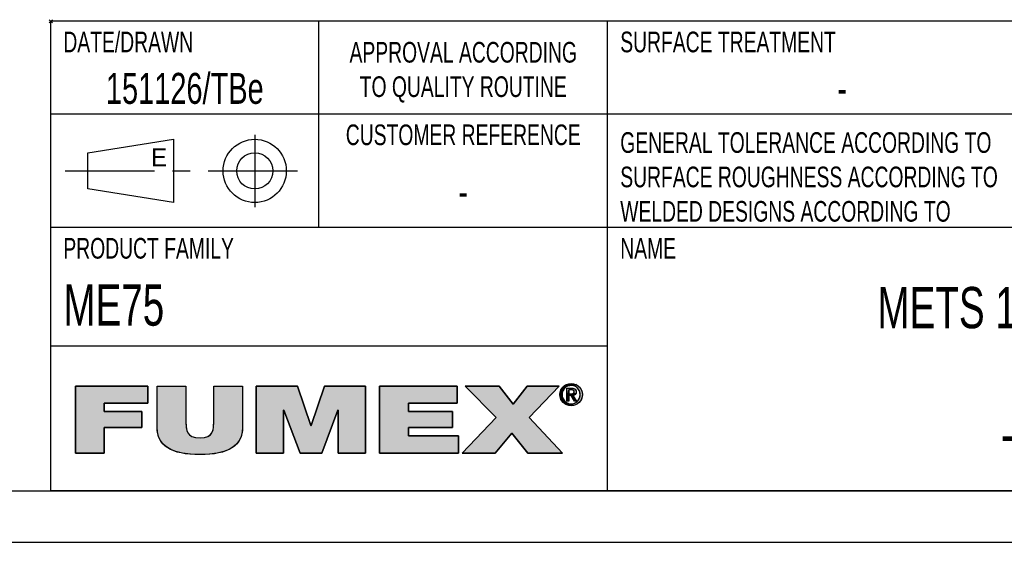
# Model space of a CAD drawing. Extents: x 0 to 420, y 0 to 297.
# Tile 6 of 13: x 241 to 337, y 0 to 51. Entities that reach past the tile are written whole.
import ezdxf

# ---------------------------------------------------------------- set-up
doc = ezdxf.new("R2010")
doc.units = 0
doc.header["$LTSCALE"] = 23.1
doc.linetypes.add('CENTER', pattern=[0.6, 0.375, -0.075, 0.075, -0.075])
doc.layers.get('0').update_dxf_attribs({"linetype": 'CONTINUOUS'})
doc.layers.add('102345_DXF_CONTINUOUS_LINE', color=7, linetype='CONTINUOUS')
doc.layers.add('102345_DXF_FORMAT', color=7, linetype='CONTINUOUS')
doc.styles.get("Standard").update_dxf_attribs({"font": 'txt', "width": 0.7})
doc.styles.add('TEXTSTYLE_2', font='txt', dxfattribs={"width": 0.7})
doc.styles.add('TEXTSTYLE_3', font='txt')

# ---------------------------------------------------------------- blocks, each defined once
blk = doc.blocks.new('FUMEX_LOGO_BL1', base_point=(271.467, 11.941))
at = {"layer": '102345_DXF_FORMAT', "linetype": 'CONTINUOUS'}
for points in [[(294.963, 15.206), (294.828, 15.196), (294.275, 15.15), (294.342, 15.199), (295.438, 15.279), (295.58, 15.198), (295.645, 15.15), (295.764, 15.041), (295.864, 14.917), (295.943, 14.78), (296.001, 14.633), (296.036, 14.477), (296.048, 14.314), (296.036, 14.149), (296.001, 13.992), (295.944, 13.844), (295.864, 13.707), (295.765, 13.582), (295.646, 13.473), (295.579, 13.424), (295.438, 13.343), (295.286, 13.284), (295.126, 13.249), (294.798, 13.249), (294.637, 13.284), (294.484, 13.343), (294.408, 13.383), (294.963, 13.416), (295.096, 13.425), (295.224, 13.454), (295.345, 13.502), (295.457, 13.567), (295.557, 13.649), (295.603, 13.695), (295.683, 13.798), (295.747, 13.914), (295.794, 14.039), (295.823, 14.173), (295.832, 14.314), (295.823, 14.453), (295.794, 14.585), (295.747, 14.71), (295.682, 14.824), (295.602, 14.928), (295.557, 14.973), (295.456, 15.055), (295.344, 15.12), (295.224, 15.167), (295.096, 15.196)], [(294.963, 15.385), (295.126, 15.373), (295.286, 15.338), (295.438, 15.279), (294.342, 15.199), (294.484, 15.279), (294.637, 15.338), (294.798, 15.373)], [(249.687, 8.651), (246.886, 8.651), (246.886, 15.144), (253.914, 15.144), (253.914, 13.48), (249.687, 13.48), (249.687, 12.671), (253.316, 12.671), (253.316, 11.124), (249.687, 11.124)], [(263.1, 15.144), (263.1, 11.161), (263.061, 10.663), (262.951, 10.231), (262.77, 9.853), (262.519, 9.523), (262.195, 9.237), (261.786, 8.992), (261.277, 8.79), (260.65, 8.633), (259.879, 8.532), (258.962, 8.496), (258.038, 8.532), (257.267, 8.634), (256.638, 8.791), (256.129, 8.994), (255.719, 9.239), (255.393, 9.525), (255.141, 9.856), (254.961, 10.234), (254.849, 10.665), (254.811, 11.161), (254.811, 15.144), (257.612, 15.144), (257.612, 11.606), (257.625, 11.177), (257.682, 10.851), (257.79, 10.6), (257.955, 10.403), (258.195, 10.251), (258.526, 10.152), (258.974, 10.115), (259.411, 10.152), (259.733, 10.252), (259.966, 10.404), (260.128, 10.602), (260.233, 10.857), (260.287, 11.19), (260.299, 11.606), (260.299, 15.144)], [(267.078, 8.651), (264.429, 8.651), (264.429, 15.144), (268.415, 15.144), (269.713, 11.325), (269.739, 11.325), (271.038, 15.144), (275.023, 15.144), (275.023, 8.651), (272.375, 8.651), (272.375, 12.816), (272.349, 12.816), (270.77, 8.651), (268.682, 8.651), (267.103, 12.816), (267.078, 12.816)], [(284.038, 8.651), (276.373, 8.651), (276.373, 15.144), (283.898, 15.144), (283.898, 13.48), (279.174, 13.48), (279.174, 12.671), (283.465, 12.671), (283.465, 11.124), (279.174, 11.124), (279.174, 10.315), (284.038, 10.315)], [(287.6, 8.651), (284.392, 8.651), (287.677, 12.107), (284.684, 15.144), (287.97, 15.144), (289.345, 13.38), (290.694, 15.144), (293.801, 15.144), (290.886, 12.089), (294.133, 8.651), (290.758, 8.651), (289.205, 10.588)], [(294.318, 14.927), (294.237, 14.824), (294.173, 14.709), (294.126, 14.585), (294.097, 14.453), (294.087, 14.314), (293.883, 14.149), (293.871, 14.314), (293.883, 14.477), (293.919, 14.632), (293.976, 14.78), (294.056, 14.917), (294.364, 14.974)], [(294.465, 15.055), (294.364, 14.974), (294.056, 14.917), (294.156, 15.041), (294.578, 15.12)], [(294.699, 15.167), (294.578, 15.12), (294.156, 15.041), (294.275, 15.15), (294.828, 15.196)], [(294.735, 14.771), (294.548, 13.691), (294.548, 14.93), (295.019, 14.93), (295.024, 14.93), (295.128, 14.925), (295.212, 14.91), (295.279, 14.887), (295.334, 14.857), (295.378, 14.819), (295.396, 14.797), (295.412, 14.773), (295.436, 14.72), (295.452, 14.655), (295.457, 14.578), (295.451, 14.504), (295.435, 14.44), (295.409, 14.386), (295.092, 14.395), (295.131, 14.403), (295.162, 14.414), (295.188, 14.427), (295.21, 14.444), (295.228, 14.464), (295.242, 14.487), (295.252, 14.516), (295.259, 14.549), (295.261, 14.589), (295.259, 14.623), (295.252, 14.652), (295.241, 14.677), (295.225, 14.699), (295.206, 14.718), (295.182, 14.734), (295.153, 14.748), (295.118, 14.759), (295.076, 14.766), (295.026, 14.771), (294.991, 14.771), (294.863, 14.771)], [(294.96, 14.388), (294.978, 14.388), (295.043, 14.39), (295.092, 14.395), (295.409, 14.386), (294.735, 14.229), (294.735, 13.691), (294.548, 13.691), (294.735, 14.771), (294.735, 14.58), (294.735, 14.388), (294.848, 14.388)], [(295.136, 14.237), (295.489, 13.691), (295.278, 13.691), (294.951, 14.229), (294.735, 14.229), (295.409, 14.386), (295.373, 14.341), (295.328, 14.303), (295.273, 14.273), (295.207, 14.25)], [(294.097, 14.173), (294.126, 14.039), (294.173, 13.914), (294.237, 13.799), (294.317, 13.696), (294.155, 13.583), (294.056, 13.707), (293.976, 13.844), (293.919, 13.993), (293.883, 14.149), (294.087, 14.314)], [(294.364, 13.648), (294.465, 13.567), (294.273, 13.474), (294.155, 13.583), (294.317, 13.696)], [(294.577, 13.502), (294.699, 13.454), (294.408, 13.383), (294.273, 13.474), (294.465, 13.567)]]:
    blk.add_hatch(color=7, dxfattribs=at).paths.add_polyline_path(points)
at = {"layer": '102345_DXF_FORMAT', "color": 7, "linetype": 'CONTINUOUS'}
for p, q in [((253.914, 15.144), (246.886, 15.144)), ((246.886, 15.144), (246.886, 8.651)), ((253.914, 15.144), (246.886, 15.144)), ((246.886, 15.144), (246.886, 8.651)), ((253.914, 13.48), (253.914, 15.144)), ((253.914, 13.48), (253.914, 15.144)), ((268.415, 15.144), (264.429, 15.144)), ((264.429, 15.144), (264.429, 8.651)), ((268.415, 15.144), (264.429, 15.144)), ((264.429, 15.144), (264.429, 8.651)), ((269.713, 11.325), (268.415, 15.144)), ((269.713, 11.325), (268.415, 15.144)), ((271.038, 15.144), (269.739, 11.325)), ((271.038, 15.144), (269.739, 11.325)), ((275.023, 15.144), (271.038, 15.144)), ((275.023, 15.144), (271.038, 15.144)), ((275.023, 8.651), (275.023, 15.144)), ((275.023, 8.651), (275.023, 15.144)), ((283.898, 15.144), (276.373, 15.144)), ((276.373, 15.144), (276.373, 8.651)), ((283.898, 15.144), (276.373, 15.144)), ((276.373, 15.144), (276.373, 8.651)), ((283.898, 13.48), (283.898, 15.144)), ((283.898, 13.48), (283.898, 15.144)), ((287.97, 15.144), (284.684, 15.144)), ((284.684, 15.144), (287.677, 12.107)), ((287.97, 15.144), (284.684, 15.144)), ((284.684, 15.144), (287.677, 12.107)), ((289.345, 13.38), (287.97, 15.144)), ((289.345, 13.38), (287.97, 15.144)), ((290.694, 15.144), (289.345, 13.38)), ((290.694, 15.144), (289.345, 13.38)), ((293.801, 15.144), (290.694, 15.144)), ((293.801, 15.144), (290.694, 15.144)), ((290.886, 12.089), (293.801, 15.144)), ((290.886, 12.089), (293.801, 15.144)), ((249.687, 12.671), (249.687, 13.48)), ((249.687, 13.48), (253.914, 13.48)), ((249.687, 12.671), (249.687, 13.48)), ((249.687, 13.48), (253.914, 13.48)), ((279.174, 12.671), (279.174, 13.48)), ((279.174, 13.48), (283.898, 13.48)), ((279.174, 12.671), (279.174, 13.48)), ((279.174, 13.48), (283.898, 13.48)), ((253.316, 12.671), (249.687, 12.671)), ((253.316, 12.671), (249.687, 12.671)), ((253.316, 11.124), (253.316, 12.671)), ((253.316, 11.124), (253.316, 12.671)), ((267.078, 8.651), (267.078, 12.816)), ((267.078, 12.816), (267.103, 12.816)), ((267.078, 8.651), (267.078, 12.816)), ((267.078, 12.816), (267.103, 12.816)), ((267.103, 12.816), (268.682, 8.651)), ((267.103, 12.816), (268.682, 8.651)), ((270.77, 8.651), (272.349, 12.816)), ((270.77, 8.651), (272.349, 12.816)), ((272.349, 12.816), (272.375, 12.816)), ((272.349, 12.816), (272.375, 12.816)), ((272.375, 12.816), (272.375, 8.651)), ((272.375, 12.816), (272.375, 8.651)), ((283.465, 12.671), (279.174, 12.671)), ((283.465, 12.671), (279.174, 12.671)), ((283.465, 11.124), (283.465, 12.671)), ((283.465, 11.124), (283.465, 12.671)), ((287.677, 12.107), (284.392, 8.651)), ((287.677, 12.107), (284.392, 8.651)), ((294.133, 8.651), (290.886, 12.089)), ((294.133, 8.651), (290.886, 12.089)), ((249.687, 8.651), (249.687, 11.124)), ((249.687, 11.124), (253.316, 11.124)), ((249.687, 8.651), (249.687, 11.124)), ((249.687, 11.124), (253.316, 11.124)), ((269.739, 11.325), (269.713, 11.325)), ((269.739, 11.325), (269.713, 11.325)), ((279.174, 10.315), (279.174, 11.124)), ((279.174, 11.124), (283.465, 11.124)), ((279.174, 10.315), (279.174, 11.124)), ((279.174, 11.124), (283.465, 11.124)), ((287.6, 8.651), (289.205, 10.588)), ((287.6, 8.651), (289.205, 10.588)), ((289.205, 10.588), (290.758, 8.651)), ((289.205, 10.588), (290.758, 8.651)), ((284.038, 10.315), (279.174, 10.315)), ((284.038, 10.315), (279.174, 10.315)), ((284.038, 8.651), (284.038, 10.315)), ((284.038, 8.651), (284.038, 10.315)), ((246.886, 8.651), (249.687, 8.651)), ((246.886, 8.651), (249.687, 8.651)), ((264.429, 8.651), (267.078, 8.651)), ((264.429, 8.651), (267.078, 8.651)), ((268.682, 8.651), (270.77, 8.651)), ((268.682, 8.651), (270.77, 8.651)), ((272.375, 8.651), (275.023, 8.651)), ((272.375, 8.651), (275.023, 8.651)), ((276.373, 8.651), (284.038, 8.651)), ((276.373, 8.651), (284.038, 8.651)), ((284.392, 8.651), (287.6, 8.651)), ((284.392, 8.651), (287.6, 8.651)), ((290.758, 8.651), (294.133, 8.651)), ((290.758, 8.651), (294.133, 8.651))]:
    blk.add_line(p, q, dxfattribs=at)
for points in [[(294.963, 15.206), (294.828, 15.196), (294.275, 15.15), (294.342, 15.199), (295.438, 15.279), (295.58, 15.198), (295.645, 15.15), (295.764, 15.041), (295.864, 14.917), (295.943, 14.78), (296.001, 14.633), (296.036, 14.477), (296.048, 14.314), (296.036, 14.149), (296.001, 13.992), (295.944, 13.844), (295.864, 13.707), (295.765, 13.582), (295.646, 13.473), (295.579, 13.424), (295.438, 13.343), (295.286, 13.284), (295.126, 13.249), (294.798, 13.249), (294.637, 13.284), (294.484, 13.343), (294.408, 13.383), (294.963, 13.416), (295.096, 13.425), (295.224, 13.454), (295.345, 13.502), (295.457, 13.567), (295.557, 13.649), (295.603, 13.695), (295.683, 13.798), (295.747, 13.914), (295.794, 14.039), (295.823, 14.173), (295.832, 14.314), (295.823, 14.453), (295.794, 14.585), (295.747, 14.71), (295.682, 14.824), (295.602, 14.928), (295.557, 14.973), (295.456, 15.055), (295.344, 15.12), (295.224, 15.167), (295.096, 15.196), (294.963, 15.206)], [(294.963, 15.385), (295.126, 15.373), (295.286, 15.338), (295.438, 15.279), (294.342, 15.199), (294.484, 15.279), (294.637, 15.338), (294.798, 15.373), (294.963, 15.385)], [(249.687, 8.651), (246.886, 8.651), (246.886, 15.144), (253.914, 15.144), (253.914, 13.48), (249.687, 13.48), (249.687, 12.671), (253.316, 12.671), (253.316, 11.124), (249.687, 11.124), (249.687, 8.651)], [(263.1, 15.144), (263.1, 11.161), (263.061, 10.663), (262.951, 10.231), (262.77, 9.853), (262.519, 9.523), (262.195, 9.237), (261.786, 8.992), (261.277, 8.79), (260.65, 8.633), (259.879, 8.532), (258.962, 8.496), (258.038, 8.532), (257.267, 8.634), (256.638, 8.791), (256.129, 8.994), (255.719, 9.239), (255.393, 9.525), (255.141, 9.856), (254.961, 10.234), (254.849, 10.665), (254.811, 11.161), (254.811, 15.144), (257.612, 15.144), (257.612, 11.606), (257.625, 11.177), (257.682, 10.851), (257.79, 10.6), (257.955, 10.403), (258.195, 10.251), (258.526, 10.152), (258.974, 10.115), (259.411, 10.152), (259.733, 10.252), (259.966, 10.404), (260.128, 10.602), (260.233, 10.857), (260.287, 11.19), (260.299, 11.606), (260.299, 15.144), (263.1, 15.144)], [(267.078, 8.651), (264.429, 8.651), (264.429, 15.144), (268.415, 15.144), (269.713, 11.325), (269.739, 11.325), (271.038, 15.144), (275.023, 15.144), (275.023, 8.651), (272.375, 8.651), (272.375, 12.816), (272.349, 12.816), (270.77, 8.651), (268.682, 8.651), (267.103, 12.816), (267.078, 12.816), (267.078, 8.651)], [(284.038, 8.651), (276.373, 8.651), (276.373, 15.144), (283.898, 15.144), (283.898, 13.48), (279.174, 13.48), (279.174, 12.671), (283.465, 12.671), (283.465, 11.124), (279.174, 11.124), (279.174, 10.315), (284.038, 10.315), (284.038, 8.651)], [(287.6, 8.651), (284.392, 8.651), (287.677, 12.107), (284.684, 15.144), (287.97, 15.144), (289.345, 13.38), (290.694, 15.144), (293.801, 15.144), (290.886, 12.089), (294.133, 8.651), (290.758, 8.651), (289.205, 10.588), (287.6, 8.651)], [(294.318, 14.927), (294.237, 14.824), (294.173, 14.709), (294.126, 14.585), (294.097, 14.453), (294.087, 14.314), (293.883, 14.149), (293.871, 14.314), (293.883, 14.477), (293.919, 14.632), (293.976, 14.78), (294.056, 14.917), (294.364, 14.974), (294.318, 14.927)], [(294.465, 15.055), (294.364, 14.974), (294.056, 14.917), (294.156, 15.041), (294.578, 15.12), (294.465, 15.055)], [(294.699, 15.167), (294.578, 15.12), (294.156, 15.041), (294.275, 15.15), (294.828, 15.196), (294.699, 15.167)], [(294.735, 14.771), (294.548, 13.691), (294.548, 14.93), (295.019, 14.93), (295.024, 14.93), (295.128, 14.925), (295.212, 14.91), (295.279, 14.887), (295.334, 14.857), (295.378, 14.819), (295.396, 14.797), (295.412, 14.773), (295.436, 14.72), (295.452, 14.655), (295.457, 14.578), (295.451, 14.504), (295.435, 14.44), (295.409, 14.386), (295.092, 14.395), (295.131, 14.403), (295.162, 14.414), (295.188, 14.427), (295.21, 14.444), (295.228, 14.464), (295.242, 14.487), (295.252, 14.516), (295.259, 14.549), (295.261, 14.589), (295.259, 14.623), (295.252, 14.652), (295.241, 14.677), (295.225, 14.699), (295.206, 14.718), (295.182, 14.734), (295.153, 14.748), (295.118, 14.759), (295.076, 14.766), (295.026, 14.771), (294.991, 14.771), (294.863, 14.771), (294.735, 14.771)], [(294.96, 14.388), (294.978, 14.388), (295.043, 14.39), (295.092, 14.395), (295.409, 14.386), (294.735, 14.229), (294.735, 13.691), (294.548, 13.691), (294.735, 14.771), (294.735, 14.58), (294.735, 14.388), (294.848, 14.388), (294.96, 14.388)], [(295.136, 14.237), (295.489, 13.691), (295.278, 13.691), (294.951, 14.229), (294.735, 14.229), (295.409, 14.386), (295.373, 14.341), (295.328, 14.303), (295.273, 14.273), (295.207, 14.25), (295.136, 14.237)], [(294.097, 14.173), (294.126, 14.039), (294.173, 13.914), (294.237, 13.799), (294.317, 13.696), (294.155, 13.583), (294.056, 13.707), (293.976, 13.844), (293.919, 13.993), (293.883, 14.149), (294.087, 14.314), (294.097, 14.173)], [(294.364, 13.648), (294.465, 13.567), (294.273, 13.474), (294.155, 13.583), (294.317, 13.696), (294.364, 13.648)], [(294.577, 13.502), (294.699, 13.454), (294.408, 13.383), (294.273, 13.474), (294.465, 13.567), (294.577, 13.502)]]:
    blk.add_lwpolyline(points, dxfattribs=at)
for points, knots in [([(294.963, 13.237), (295.548, 13.237), (296.048, 13.691), (296.048, 14.314), (296.048, 14.93), (295.548, 15.385), (294.963, 15.385), (294.372, 15.385), (293.871, 14.93), (293.871, 14.314), (293.871, 13.691), (294.372, 13.237), (294.963, 13.237)], [0, 0, 0, 0, 1, 1, 1, 2, 2, 2, 3, 3, 3, 4, 4, 4, 4]), ([(294.963, 13.237), (295.548, 13.237), (296.048, 13.691), (296.048, 14.314), (296.048, 14.93), (295.548, 15.385), (294.963, 15.385), (294.372, 15.385), (293.871, 14.93), (293.871, 14.314), (293.871, 13.691), (294.372, 13.237), (294.963, 13.237)], [0, 0, 0, 0, 1, 1, 1, 2, 2, 2, 3, 3, 3, 4, 4, 4, 4]), ([(263.1, 15.144), (263.1, 15.144), (260.299, 15.144), (260.299, 15.144), (260.299, 15.144), (260.299, 11.606), (260.299, 11.606), (260.299, 10.943), (260.299, 10.115), (258.974, 10.115), (257.612, 10.115), (257.612, 10.943), (257.612, 11.606), (257.612, 11.606), (257.612, 15.144), (257.612, 15.144), (257.612, 15.144), (254.811, 15.144), (254.811, 15.144), (254.811, 15.144), (254.811, 11.161), (254.811, 11.161), (254.811, 9.36), (256.186, 8.496), (258.962, 8.496), (261.738, 8.496), (263.1, 9.36), (263.1, 11.161), (263.1, 11.161), (263.1, 15.144), (263.1, 15.144)], [0, 0, 0, 0, 1, 1, 1, 2, 2, 2, 3, 3, 3, 4, 4, 4, 5, 5, 5, 6, 6, 6, 7, 7, 7, 8, 8, 8, 9, 9, 9, 10, 10, 10, 10]), ([(263.1, 15.144), (263.1, 15.144), (260.299, 15.144), (260.299, 15.144), (260.299, 15.144), (260.299, 11.606), (260.299, 11.606), (260.299, 10.943), (260.299, 10.115), (258.974, 10.115), (257.612, 10.115), (257.612, 10.943), (257.612, 11.606), (257.612, 11.606), (257.612, 15.144), (257.612, 15.144), (257.612, 15.144), (254.811, 15.144), (254.811, 15.144), (254.811, 15.144), (254.811, 11.161), (254.811, 11.161), (254.811, 9.36), (256.186, 8.496), (258.962, 8.496), (261.738, 8.496), (263.1, 9.36), (263.1, 11.161), (263.1, 11.161), (263.1, 15.144), (263.1, 15.144)], [0, 0, 0, 0, 1, 1, 1, 2, 2, 2, 3, 3, 3, 4, 4, 4, 5, 5, 5, 6, 6, 6, 7, 7, 7, 8, 8, 8, 9, 9, 9, 10, 10, 10, 10]), ([(294.087, 14.314), (294.087, 14.823), (294.471, 15.206), (294.963, 15.206), (295.449, 15.206), (295.832, 14.823), (295.832, 14.314), (295.832, 13.797), (295.449, 13.416), (294.963, 13.416), (294.471, 13.416), (294.087, 13.797), (294.087, 14.314)], [0, 0, 0, 0, 1, 1, 1, 2, 2, 2, 3, 3, 3, 4, 4, 4, 4]), ([(294.087, 14.314), (294.087, 14.823), (294.471, 15.206), (294.963, 15.206), (295.449, 15.206), (295.832, 14.823), (295.832, 14.314), (295.832, 13.797), (295.449, 13.416), (294.963, 13.416), (294.471, 13.416), (294.087, 13.797), (294.087, 14.314)], [0, 0, 0, 0, 1, 1, 1, 2, 2, 2, 3, 3, 3, 4, 4, 4, 4]), ([(294.735, 14.229), (294.735, 14.229), (294.951, 14.229), (294.951, 14.229), (294.951, 14.229), (295.278, 13.691), (295.278, 13.691), (295.278, 13.691), (295.489, 13.691), (295.489, 13.691), (295.489, 13.691), (295.136, 14.237), (295.136, 14.237), (295.318, 14.26), (295.457, 14.356), (295.457, 14.578), (295.457, 14.823), (295.312, 14.93), (295.019, 14.93), (295.019, 14.93), (294.548, 14.93), (294.548, 14.93), (294.548, 14.93), (294.548, 13.691), (294.548, 13.691), (294.548, 13.691), (294.735, 13.691), (294.735, 13.691), (294.735, 13.691), (294.735, 14.229), (294.735, 14.229)], [0, 0, 0, 0, 1, 1, 1, 2, 2, 2, 3, 3, 3, 4, 4, 4, 5, 5, 5, 6, 6, 6, 7, 7, 7, 8, 8, 8, 9, 9, 9, 10, 10, 10, 10]), ([(294.735, 14.229), (294.735, 14.229), (294.951, 14.229), (294.951, 14.229), (294.951, 14.229), (295.278, 13.691), (295.278, 13.691), (295.278, 13.691), (295.489, 13.691), (295.489, 13.691), (295.489, 13.691), (295.136, 14.237), (295.136, 14.237), (295.318, 14.26), (295.457, 14.356), (295.457, 14.578), (295.457, 14.823), (295.312, 14.93), (295.019, 14.93), (295.019, 14.93), (294.548, 14.93), (294.548, 14.93), (294.548, 14.93), (294.548, 13.691), (294.548, 13.691), (294.548, 13.691), (294.735, 13.691), (294.735, 13.691), (294.735, 13.691), (294.735, 14.229), (294.735, 14.229)], [0, 0, 0, 0, 1, 1, 1, 2, 2, 2, 3, 3, 3, 4, 4, 4, 5, 5, 5, 6, 6, 6, 7, 7, 7, 8, 8, 8, 9, 9, 9, 10, 10, 10, 10]), ([(294.735, 14.388), (294.735, 14.388), (294.735, 14.771), (294.735, 14.771), (294.735, 14.771), (294.991, 14.771), (294.991, 14.771), (295.122, 14.771), (295.261, 14.743), (295.261, 14.589), (295.261, 14.399), (295.119, 14.388), (294.96, 14.388), (294.96, 14.388), (294.735, 14.388), (294.735, 14.388)], [0, 0, 0, 0, 1, 1, 1, 2, 2, 2, 3, 3, 3, 4, 4, 4, 5, 5, 5, 5]), ([(294.735, 14.388), (294.735, 14.388), (294.735, 14.771), (294.735, 14.771), (294.735, 14.771), (294.991, 14.771), (294.991, 14.771), (295.122, 14.771), (295.261, 14.743), (295.261, 14.589), (295.261, 14.399), (295.119, 14.388), (294.96, 14.388), (294.96, 14.388), (294.735, 14.388), (294.735, 14.388)], [0, 0, 0, 0, 1, 1, 1, 2, 2, 2, 3, 3, 3, 4, 4, 4, 5, 5, 5, 5])]:
    blk.add_open_spline(points, degree=3, knots=knots, dxfattribs=at)
for points in [[(294.963, 13.416), (294.408, 13.383), (294.828, 13.425), (294.699, 13.454)], [(294.963, 13.237), (294.798, 13.249), (295.126, 13.249)]]:
    blk.add_solid(points, dxfattribs=at)
blk = doc.blocks.new('SYMBOL_1_BL2', base_point=(257.498, 35.998))
at = {"layer": '102345_DXF_CONTINUOUS_LINE', "color": 7, "linetype": 'CENTER'}
for p, q in [((264.28, 39.498), (264.28, 32.498)), ((245.905, 35.998), (269.092, 35.998))]:
    blk.add_line(p, q, dxfattribs=at)
at = {"layer": '102345_DXF_CONTINUOUS_LINE', "color": 7, "linetype": 'CONTINUOUS'}
for p, q in [((248.092, 37.748), (256.405, 39.061)), ((256.405, 39.061), (256.405, 32.936)), ((248.092, 34.248), (248.092, 37.748)), ((256.405, 32.936), (248.092, 34.248))]:
    blk.add_line(p, q, dxfattribs=at)
for radius in [3.062, 1.75]:
    blk.add_circle((264.28, 35.998), radius, dxfattribs=at)

msp = doc.modelspace()

# ---------------------------------------------------------------- linework, layer by layer
at = {"layer": '102345_DXF_FORMAT', "color": 7, "linetype": 'CONTINUOUS'}
for p, q in [((244.655, 50.342), (244.342, 50.655)), ((244.655, 50.655), (244.342, 50.342)), ((414.998, 50.498), (244.498, 50.498)), ((244.498, 4.998), (244.498, 50.498)), ((270.498, 30.498), (270.498, 50.498)), ((298.498, 4.998), (298.498, 50.498)), ((414.998, 41.498), (244.498, 41.498)), ((414.998, 30.498), (244.498, 30.498)), ((298.498, 18.998), (244.498, 18.998)), ((24.998, 4.998), (414.998, 4.998)), ((414.998, 4.998), (244.498, 4.998)), ((-0.002, -0.002), (419.998, -0.002))]:
    msp.add_line(p, q, dxfattribs=at)

# ---------------------------------------------------------------- block references
at = {"layer": '102345_DXF_CONTINUOUS_LINE', "color": 7, "linetype": 'CONTINUOUS'}
msp.add_blockref('SYMBOL_1_BL2', (257.498, 35.998), dxfattribs=at)
at = {"layer": '102345_DXF_FORMAT', "color": 2, "linetype": 'CONTINUOUS'}
msp.add_blockref('FUMEX_LOGO_BL1', (271.467, 11.941), dxfattribs=at)

# ---------------------------------------------------------------- texts
at = {"color": 7, "linetype": 'CONTINUOUS'}
for s, insert, char_height, width, attachment_point, style in [('DATE/DRAWN', (245.723, 49.498), 2, 14, 1, 'TEXTSTYLE_2'), ('SURFACE TREATMENT', (299.723, 49.498), 2, 23.8, 1, 'TEXTSTYLE_2'), ('APPROVAL ACCORDING\\PTO QUALITY ROUTINE', (284.498, 48.498), 2, 25.2, 2, 'TEXTSTYLE_2'), ('CUSTOMER REFERENCE', (284.498, 40.498), 2, 25.2, 2, 'TEXTSTYLE_2'), ('E', (254.217, 38.186), 1.75, 1.75, 1, 'TEXTSTYLE_3')]:
    msp.add_mtext(s, dxfattribs=dict(at, insert=insert, char_height=char_height, width=width, attachment_point=attachment_point, style=style))
at = {"color": 7, "linetype": 'CONTINUOUS', "char_height": 3, "attachment_point": 2}
for s, insert, width in [('151126/TBe', (257.498, 45.498), 32.03571), ('-', (321.248, 45.498), 3.21429)]:
    msp.add_mtext(s, dxfattribs=dict(at, insert=insert, width=width))
at = {"layer": '102345_DXF_FORMAT', "color": 7, "linetype": 'CONTINUOUS', "char_height": 2, "attachment_point": 1, "style": 'TEXTSTYLE_2'}
for s, insert, width in [('GENERAL TOLERANCE ACCORDING TO\\PSURFACE ROUGHNESS ACCORDING TO\\PWELDED DESIGNS ACCORDING TO\\P ', (299.723, 39.748), 42), ('PRODUCT FAMILY', (245.723, 29.498), 19.6), ('NAME ', (299.723, 29.498), 7)]:
    msp.add_mtext(s, dxfattribs=dict(at, insert=insert, width=width))
at = {"layer": '102345_DXF_FORMAT', "color": 7, "linetype": 'CONTINUOUS'}
for s, insert, char_height, width, attachment_point in [('-', (284.498, 35.498), 3, 3.21429, 2), ('ME75', (245.723, 24.998), 4, 18.42857, 1), ('METS 1500-75', (337.248, 24.748), 4, 54.42857, 2), ('-', (337.248, 12.498), 4, 4.28571, 2)]:
    msp.add_mtext(s, dxfattribs=dict(at, insert=insert, char_height=char_height, width=width, attachment_point=attachment_point))

doc.saveas('drawing.dxf')
